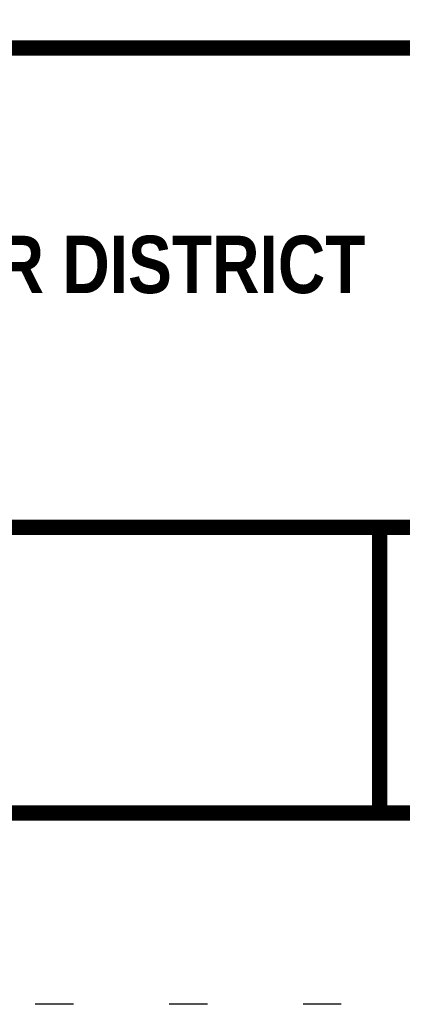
# Model space of a CAD drawing. Header units: inches. Extents: x 63.8 to 72.3, y -3.8 to 7.2.
# Tile 2 of 147: x 69.4 to 70.4, y -3.8 to -1.2. Entities that reach past the tile are written whole.
import ezdxf
from ezdxf.enums import TextEntityAlignment as Align

# ---------------------------------------------------------------- set-up
doc = ezdxf.new("R2010")
doc.units = ezdxf.units.IN
doc.header["$MEASUREMENT"] = 0
doc.linetypes.add('DOT2', pattern=[0.125, 0, -0.125])
doc.layers.add('BORDER', color=7, linetype='Continuous')
doc.layers.add('TEXT', color=255, linetype='Continuous')
doc.styles.add('TECHNICAL', font='techb___.ttf')

msp = doc.modelspace()

# ---------------------------------------------------------------- linework, layer by layer
at = {"layer": 'BORDER', "const_width": 0.04}
msp.add_lwpolyline([(64.31371, -3.255), (64.31371, 6.745), (71.81371, 6.745), (71.81371, -3.255)], close=True, dxfattribs=at)
for points in [[(64.31371, -1.25502), (71.81371, -1.25502)], [(64.31371, -2.50828), (71.81371, -2.50828)], [(70.31372, -2.50828), (70.31372, -3.255)]]:
    msp.add_lwpolyline(points, dxfattribs=at)
at = {"layer": 'Defpoints', "linetype": 'DOT2', "ltscale": 2}
msp.add_lwpolyline([(63.81371, -3.755), (63.81371, 7.245), (72.31371, 7.245), (72.31371, -3.755)], close=True, dxfattribs=at)

# ---------------------------------------------------------------- texts
at = {"layer": 'TEXT', "color": 7, "style": 'TECHNICAL'}
msp.add_text('BELMONT COUNTY WATER AND SEWER DISTRICT', height=0.15, dxfattribs=at).set_placement((70.27677, -1.82064), align=Align.MIDDLE_RIGHT)

doc.saveas('drawing.dxf')
